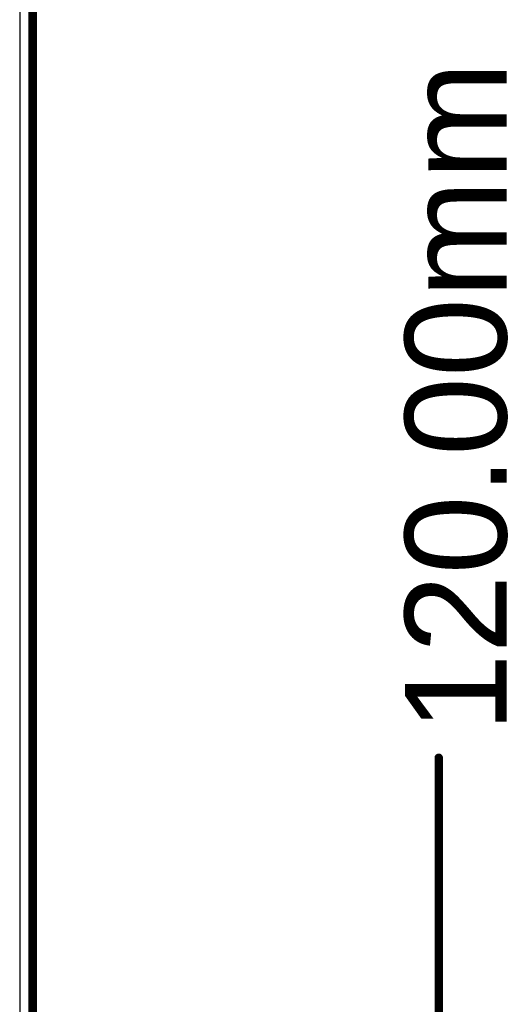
# Model space of a CAD drawing. Header units: inches. Extents: x 0 to 12.2, y 0 to 7.
# Tile 139 of 154: x 4.3 to 4.9, y 1.6 to 2.7. Entities that reach past the tile are written whole.
import ezdxf

# ---------------------------------------------------------------- set-up
doc = ezdxf.new("R2010")
doc.units = ezdxf.units.IN
doc.header["$MEASUREMENT"] = 0
for name, color, linetype in [('Board Outline', 216, 'Continuous'), ('Bottom Layer', 5, 'Continuous'), ('Dimension', 6, 'Continuous'), ('Layer 1', 16, 'Continuous'), ('Top Layer', 1, 'Continuous')]:
    doc.layers.add(name, color=color, linetype=linetype)
doc.styles.add('Arial', font='txt', dxfattribs={"height": 0.2})

msp = doc.modelspace()

# ---------------------------------------------------------------- linework, layer by layer
at = {"layer": 'Board Outline', "const_width": 0.01}
msp.add_lwpolyline([(4.3307, 0), (4.3307, 4.7244)], dxfattribs=at)
at = {"layer": 'Bottom Layer'}
msp.add_line((4.3154, 4.5612), (4.3154, 0.1632), dxfattribs=at)
at = {"layer": 'Dimension', "const_width": 0.01}
msp.add_lwpolyline([(4.81, 0), (4.81, 1.8623)], dxfattribs=at)
at = {"layer": 'Dimension', "const_width": 0.005}
msp.add_lwpolyline([(4.8075, 1.8623, 1), (4.8125, 1.8623, 1)], format="xyb", close=True, dxfattribs=at)
at = {"layer": 'Layer 1'}
msp.add_line((4.3154, 4.5612), (4.3154, 0.1632), dxfattribs=at)
at = {"layer": 'Top Layer'}
msp.add_line((4.3154, 4.5612), (4.3154, 0.1632), dxfattribs=at)

# ---------------------------------------------------------------- texts
at = {"layer": 'Dimension', "style": 'Arial'}
msp.add_text('120.00mm', height=0.12, rotation=90, dxfattribs=at).set_placement((4.89, 1.8923))

doc.saveas('drawing.dxf')
